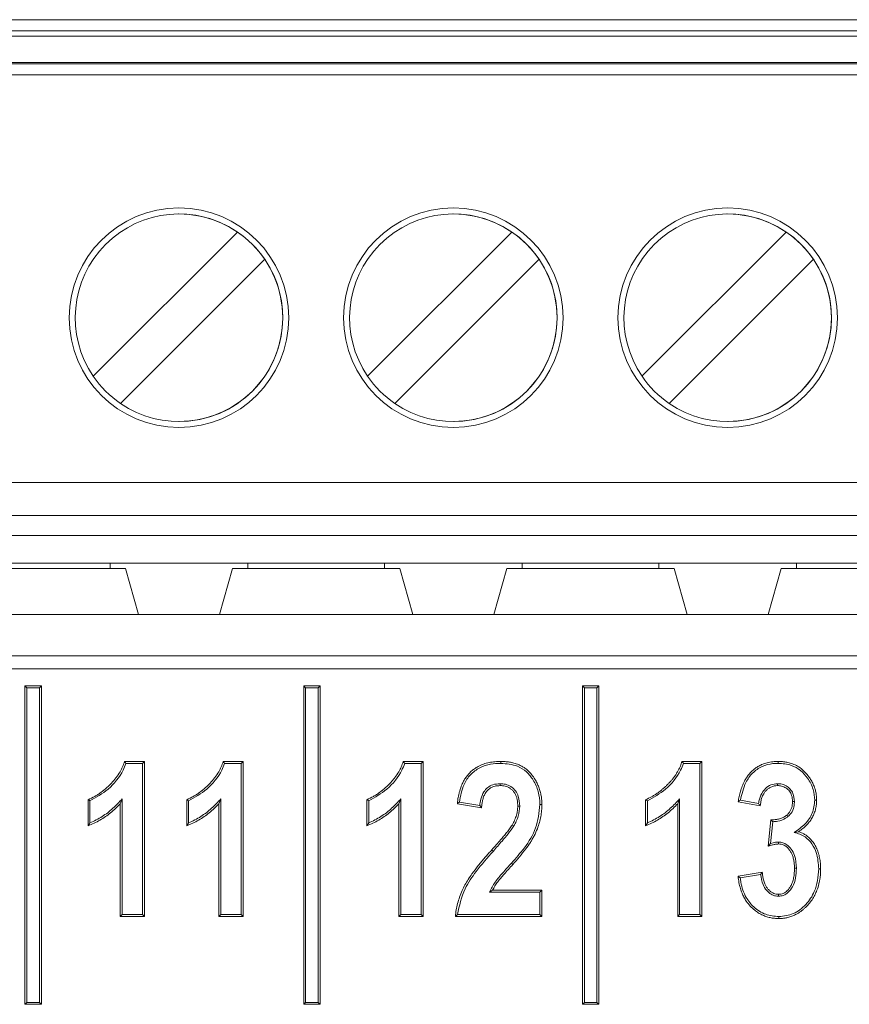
# Model space of a CAD drawing. Header units: millimetres. Extents: x 0 to 2100, y 0 to 1485.
# Tile 37 of 65: x 540 to 555, y 1299 to 1317. Entities that reach past the tile are written whole.
import ezdxf

# ---------------------------------------------------------------- set-up
doc = ezdxf.new("R2010")
doc.units = ezdxf.units.MM
doc.header["$LTSCALE"] = 5

msp = doc.modelspace()

# ---------------------------------------------------------------- linework, layer by layer
at = {"color": 7, "linetype": 'Continuous', "lineweight": 15}
for p, q in [((525.592, 1317.082), (575.592, 1317.082)), ((525.592, 1316.882), (575.592, 1316.882)), ((575.592, 1316.782), (525.592, 1316.782)), ((525.592, 1316.302), (575.592, 1316.302)), ((575.592, 1316.278), (525.592, 1316.278)), ((575.592, 1316.078), (525.592, 1316.078)), ((543.092, 1313.544), (543.092, 1313.544)), ((548.092, 1313.544), (548.092, 1313.544)), ((553.092, 1313.544), (553.092, 1313.544)), ((541.53, 1310.585), (544.159, 1313.214)), ((541.53, 1310.585), (544.159, 1313.214)), ((544.159, 1313.214), (544.159, 1313.214)), ((546.53, 1310.585), (549.159, 1313.214)), ((546.53, 1310.585), (549.159, 1313.214)), ((549.159, 1313.214), (549.159, 1313.214)), ((551.53, 1310.585), (554.159, 1313.214)), ((551.53, 1310.585), (554.159, 1313.214)), ((554.159, 1313.214), (554.159, 1313.214)), ((544.654, 1312.719), (542.025, 1310.091)), ((544.654, 1312.719), (544.654, 1312.719)), ((549.654, 1312.719), (547.025, 1310.091)), ((549.654, 1312.719), (549.654, 1312.719)), ((554.654, 1312.719), (552.025, 1310.091)), ((554.654, 1312.719), (554.654, 1312.719)), ((541.53, 1310.585), (541.53, 1310.585)), ((546.53, 1310.585), (546.53, 1310.585)), ((551.53, 1310.585), (551.53, 1310.585)), ((543.092, 1309.761), (543.092, 1309.761)), ((548.092, 1309.761), (548.092, 1309.761)), ((553.092, 1309.761), (553.092, 1309.761)), ((525.592, 1308.652), (575.592, 1308.652)), ((575.592, 1308.052), (525.592, 1308.052)), ((530.592, 1307.682), (570.592, 1307.682)), ((539.067, 1307.082), (542.117, 1307.082)), ((539.347, 1307.182), (541.837, 1307.182)), ((544.347, 1307.182), (541.837, 1307.182)), ((541.837, 1307.182), (541.837, 1307.082)), ((542.117, 1307.082), (542.356, 1306.243)), ((542.117, 1307.082), (542.117, 1307.082)), ((542.117, 1307.082), (542.356, 1306.243)), ((543.828, 1306.243), (544.067, 1307.082)), ((544.067, 1307.082), (547.117, 1307.082)), ((544.347, 1307.182), (546.837, 1307.182)), ((544.347, 1307.082), (544.347, 1307.182)), ((549.347, 1307.182), (546.837, 1307.182)), ((546.837, 1307.182), (546.837, 1307.082)), ((547.117, 1307.082), (547.356, 1306.243)), ((547.117, 1307.082), (547.117, 1307.082)), ((547.117, 1307.082), (547.356, 1306.243)), ((548.828, 1306.243), (549.067, 1307.082)), ((549.067, 1307.082), (552.117, 1307.082)), ((549.347, 1307.182), (551.837, 1307.182)), ((549.347, 1307.082), (549.347, 1307.182)), ((554.347, 1307.182), (551.837, 1307.182)), ((551.837, 1307.182), (551.837, 1307.082)), ((552.117, 1307.082), (552.356, 1306.243)), ((552.117, 1307.082), (552.117, 1307.082)), ((552.117, 1307.082), (552.356, 1306.243)), ((553.828, 1306.243), (554.067, 1307.082)), ((554.067, 1307.082), (557.117, 1307.082)), ((554.347, 1307.182), (556.837, 1307.182)), ((554.347, 1307.082), (554.347, 1307.182)), ((531.572, 1306.243), (569.618, 1306.243)), ((535.525, 1305.495), (565.665, 1305.495)), ((565.685, 1305.255), (535.505, 1305.255)), ((540.32, 1304.908), (540.285, 1304.943)), ((540.285, 1304.943), (540.285, 1299.143)), ((540.585, 1304.943), (540.285, 1304.943)), ((540.32, 1304.908), (540.32, 1299.178)), ((540.55, 1304.908), (540.32, 1304.908)), ((540.55, 1304.908), (540.585, 1304.943)), ((540.55, 1299.178), (540.55, 1304.908)), ((540.585, 1299.143), (540.585, 1304.943)), ((545.4, 1304.908), (545.365, 1304.943)), ((545.365, 1304.943), (545.365, 1299.143)), ((545.665, 1304.943), (545.365, 1304.943)), ((545.4, 1304.908), (545.4, 1299.178)), ((545.63, 1304.908), (545.4, 1304.908)), ((545.63, 1304.908), (545.665, 1304.943)), ((545.63, 1299.178), (545.63, 1304.908)), ((545.665, 1299.143), (545.665, 1304.943)), ((550.48, 1304.908), (550.445, 1304.943)), ((550.445, 1304.943), (550.445, 1299.143)), ((550.745, 1304.943), (550.445, 1304.943)), ((550.48, 1304.908), (550.48, 1299.178)), ((550.71, 1304.908), (550.48, 1304.908)), ((550.71, 1304.908), (550.745, 1304.943)), ((550.71, 1299.178), (550.71, 1304.908)), ((550.745, 1299.143), (550.745, 1304.943)), ((542.1, 1303.568), (542.462, 1303.568)), ((542.125, 1303.533), (542.427, 1303.533)), ((542.427, 1303.533), (542.462, 1303.568)), ((542.427, 1303.533), (542.427, 1300.778)), ((542.462, 1303.568), (542.462, 1300.743)), ((543.898, 1303.568), (544.259, 1303.568)), ((543.923, 1303.533), (544.224, 1303.533)), ((544.224, 1303.533), (544.259, 1303.568)), ((544.224, 1303.533), (544.224, 1300.778)), ((544.259, 1303.568), (544.259, 1300.743)), ((547.18, 1303.568), (547.542, 1303.568)), ((547.205, 1303.533), (547.507, 1303.533)), ((547.507, 1303.533), (547.542, 1303.568)), ((547.507, 1303.533), (547.507, 1300.778)), ((547.542, 1303.568), (547.542, 1300.743)), ((552.26, 1303.568), (552.622, 1303.568)), ((552.285, 1303.533), (552.587, 1303.533)), ((552.587, 1303.533), (552.622, 1303.568)), ((552.587, 1303.533), (552.587, 1300.778)), ((552.622, 1303.568), (552.622, 1300.743)), ((548.945, 1303.163), (548.945, 1303.128)), ((553.998, 1303.163), (553.999, 1303.128)), ((541.434, 1302.394), (541.434, 1302.871)), ((541.469, 1302.447), (541.469, 1302.848)), ((542.056, 1302.885), (542.021, 1302.798)), ((542.021, 1300.743), (542.021, 1302.798)), ((542.056, 1300.778), (542.056, 1302.885)), ((543.232, 1302.394), (543.232, 1302.871)), ((543.267, 1302.447), (543.267, 1302.848)), ((543.854, 1302.885), (543.819, 1302.798)), ((543.819, 1300.743), (543.819, 1302.798)), ((543.854, 1300.778), (543.854, 1302.885)), ((546.514, 1302.394), (546.514, 1302.871)), ((546.549, 1302.447), (546.549, 1302.848)), ((547.136, 1302.885), (547.101, 1302.798)), ((547.101, 1300.743), (547.101, 1302.798)), ((547.136, 1300.778), (547.136, 1302.885)), ((548.606, 1302.724), (548.165, 1302.798)), ((548.574, 1302.765), (548.204, 1302.827)), ((549.301, 1302.755), (549.266, 1302.755)), ((551.594, 1302.394), (551.594, 1302.871)), ((551.629, 1302.447), (551.629, 1302.848)), ((552.216, 1302.885), (552.181, 1302.798)), ((552.181, 1300.743), (552.181, 1302.798)), ((552.216, 1300.778), (552.216, 1302.885)), ((553.686, 1302.761), (553.282, 1302.834)), ((553.655, 1302.802), (553.323, 1302.863)), ((554.308, 1302.84), (554.273, 1302.84)), ((554.191, 1302.563), (554.168, 1302.59)), ((549.194, 1302.393), (549.163, 1302.41)), ((553.832, 1302.023), (553.88, 1302.504)), ((553.872, 1302.074), (553.912, 1302.47)), ((554.304, 1302.276), (554.383, 1302.288)), ((554.021, 1302.099), (554.02, 1302.064)), ((548.821, 1301.936), (548.795, 1301.96)), ((549.149, 1301.715), (549.175, 1301.691)), ((553.282, 1301.477), (553.722, 1301.55)), ((553.32, 1301.448), (553.692, 1301.51)), ((554.344, 1301.621), (554.309, 1301.621)), ((548.748, 1301.185), (548.806, 1301.22)), ((548.748, 1301.185), (549.671, 1301.185)), ((548.806, 1301.22), (549.706, 1301.22)), ((549.671, 1301.185), (549.706, 1301.22)), ((549.671, 1301.185), (549.671, 1300.778)), ((549.706, 1301.22), (549.706, 1300.743)), ((554.017, 1301.112), (554.017, 1301.147)), ((542.056, 1300.778), (542.021, 1300.743)), ((542.427, 1300.778), (542.056, 1300.778)), ((542.427, 1300.778), (542.462, 1300.743)), ((543.854, 1300.778), (543.819, 1300.743)), ((544.224, 1300.778), (543.854, 1300.778)), ((544.224, 1300.778), (544.259, 1300.743)), ((547.136, 1300.778), (547.101, 1300.743)), ((547.507, 1300.778), (547.136, 1300.778)), ((547.507, 1300.778), (547.542, 1300.743)), ((549.671, 1300.778), (548.168, 1300.778)), ((549.671, 1300.778), (549.706, 1300.743)), ((552.216, 1300.778), (552.181, 1300.743)), ((552.587, 1300.778), (552.216, 1300.778)), ((552.587, 1300.778), (552.622, 1300.743)), ((542.462, 1300.743), (542.021, 1300.743)), ((544.259, 1300.743), (543.819, 1300.743)), ((547.542, 1300.743), (547.101, 1300.743)), ((549.706, 1300.743), (548.129, 1300.743)), ((552.622, 1300.743), (552.181, 1300.743)), ((540.32, 1299.178), (540.285, 1299.143)), ((540.32, 1299.178), (540.55, 1299.178)), ((540.55, 1299.178), (540.585, 1299.143)), ((545.4, 1299.178), (545.365, 1299.143)), ((545.4, 1299.178), (545.63, 1299.178)), ((545.63, 1299.178), (545.665, 1299.143)), ((550.48, 1299.178), (550.445, 1299.143)), ((550.48, 1299.178), (550.71, 1299.178)), ((550.71, 1299.178), (550.745, 1299.143)), ((540.285, 1299.143), (540.585, 1299.143)), ((545.365, 1299.143), (545.665, 1299.143)), ((550.445, 1299.143), (550.745, 1299.143))]:
    msp.add_line(p, q, dxfattribs=at)
at = {"color": 7, "linetype": 'Continuous', "lineweight": 15, "flags": 128}
for points in [[(548.955, 1303.533), (548.955, 1303.544), (548.955, 1303.554), (548.955, 1303.568)], [(554.011, 1303.533), (554.011, 1303.544), (554.011, 1303.554), (554.011, 1303.568)], [(541.469, 1302.848), (541.452, 1302.86), (541.434, 1302.871)], [(543.267, 1302.848), (543.249, 1302.86), (543.232, 1302.871)], [(546.549, 1302.848), (546.532, 1302.86), (546.514, 1302.871)], [(549.671, 1302.783), (549.682, 1302.783), (549.692, 1302.783), (549.706, 1302.783)], [(551.629, 1302.848), (551.612, 1302.86), (551.594, 1302.871)], [(554.678, 1302.865), (554.688, 1302.865), (554.699, 1302.865), (554.713, 1302.865)], [(554.751, 1301.609), (554.769, 1301.609), (554.786, 1301.609)], [(554.025, 1300.741), (554.025, 1300.731), (554.025, 1300.72), (554.025, 1300.706)]]:
    msp.add_lwpolyline(points, dxfattribs=at)
at = {"color": 7, "linetype": 'Continuous', "lineweight": 15}
for centre in [(543.092, 1311.652), (548.092, 1311.652), (553.092, 1311.652)]:
    msp.add_circle(centre, 2, dxfattribs=at)
for centre, radius, start, end in [((543.092, 1311.652), 2, 90, 180), ((543.092, 1311.652), 1.891, 55.6634, 214.3366), ((543.092, 1311.652), 1.891, 360, 90), ((548.092, 1311.652), 2, 90, 180), ((548.092, 1311.652), 1.891, 55.6634, 214.3366), ((548.092, 1311.652), 1.891, 360, 90), ((553.092, 1311.652), 2, 90, 180), ((553.092, 1311.652), 1.891, 55.6634, 214.3366), ((553.092, 1311.652), 1.891, 270, 90), ((543.092, 1311.652), 1.891, 34.3366, 55.6634), ((548.092, 1311.652), 1.891, 34.3366, 55.6634), ((553.092, 1311.652), 1.891, 34.3366, 55.6634), ((543.092, 1311.652), 1.891, 235.6634, 34.3366), ((548.092, 1311.652), 1.891, 235.6634, 34.3366), ((553.092, 1311.652), 1.891, 235.6634, 34.3366), ((543.092, 1311.652), 2, 180, 270), ((543.092, 1311.652), 1.891, 270, 360), ((548.092, 1311.652), 2, 180, 270), ((548.092, 1311.652), 1.891, 270, 360), ((553.092, 1311.652), 2, 180, 270), ((543.092, 1311.652), 1.891, 214.3366, 235.6634), ((548.092, 1311.652), 1.891, 214.3366, 235.6634), ((553.092, 1311.652), 1.891, 214.3366, 235.6634)]:
    msp.add_arc(centre, radius, start, end, dxfattribs=at)
for points, knots in [([(541.434, 1302.871), (541.475, 1302.89), (541.537, 1302.917), (541.613, 1302.965), (541.688, 1303.017), (541.774, 1303.087), (541.853, 1303.162), (541.908, 1303.224), (541.961, 1303.29), (542.015, 1303.372), (542.066, 1303.471), (542.088, 1303.536), (542.1, 1303.568)], [0, 0, 0, 0, 0.135443, 0.203722, 0.271157, 0.41281, 0.537716, 0.600536, 0.662773, 0.793291, 0.896064, 1, 1, 1, 1]), ([(541.469, 1302.848), (541.583, 1302.914), (541.826, 1303.054), (542.039, 1303.314), (542.109, 1303.492), (542.125, 1303.533)], [0, 0, 0, 0, 0.407005, 0.86362, 1, 1, 1, 1]), ([(542.125, 1303.533), (542.121, 1303.539), (542.112, 1303.551), (542.104, 1303.562), (542.1, 1303.568)], [0, 0, 0, 0, 0.5, 1, 1, 1, 1]), ([(543.232, 1302.871), (543.273, 1302.89), (543.334, 1302.917), (543.411, 1302.965), (543.486, 1303.017), (543.572, 1303.087), (543.651, 1303.162), (543.706, 1303.224), (543.759, 1303.29), (543.813, 1303.372), (543.864, 1303.471), (543.886, 1303.536), (543.898, 1303.568)], [0, 0, 0, 0, 0.135443, 0.203722, 0.271157, 0.41281, 0.537716, 0.600536, 0.662773, 0.793291, 0.896064, 1, 1, 1, 1]), ([(543.267, 1302.848), (543.381, 1302.914), (543.623, 1303.054), (543.837, 1303.314), (543.907, 1303.492), (543.923, 1303.533)], [0, 0, 0, 0, 0.407005, 0.86362, 1, 1, 1, 1]), ([(543.923, 1303.533), (543.919, 1303.539), (543.91, 1303.551), (543.902, 1303.562), (543.898, 1303.568)], [0, 0, 0, 0, 0.5, 1, 1, 1, 1]), ([(546.514, 1302.871), (546.555, 1302.89), (546.617, 1302.917), (546.693, 1302.965), (546.768, 1303.017), (546.854, 1303.087), (546.933, 1303.162), (546.988, 1303.224), (547.041, 1303.29), (547.095, 1303.372), (547.146, 1303.471), (547.168, 1303.536), (547.18, 1303.568)], [0, 0, 0, 0, 0.135443, 0.203722, 0.271157, 0.41281, 0.537716, 0.600536, 0.662773, 0.793291, 0.896064, 1, 1, 1, 1]), ([(546.549, 1302.848), (546.663, 1302.914), (546.906, 1303.054), (547.119, 1303.314), (547.189, 1303.492), (547.205, 1303.533)], [0, 0, 0, 0, 0.407005, 0.86362, 1, 1, 1, 1]), ([(547.205, 1303.533), (547.201, 1303.539), (547.192, 1303.551), (547.184, 1303.562), (547.18, 1303.568)], [0, 0, 0, 0, 0.5, 1, 1, 1, 1]), ([(548.165, 1302.798), (548.17, 1302.837), (548.177, 1302.895), (548.193, 1302.972), (548.212, 1303.049), (548.24, 1303.13), (548.273, 1303.2), (548.298, 1303.243), (548.325, 1303.286), (548.364, 1303.336), (548.408, 1303.381), (548.447, 1303.413), (548.488, 1303.443), (548.551, 1303.482), (548.641, 1303.522), (548.744, 1303.55), (548.85, 1303.566), (548.92, 1303.567), (548.955, 1303.568)], [0, 0, 0, 0, 0.095151, 0.142904, 0.190412, 0.288346, 0.348543, 0.378823, 0.408778, 0.471556, 0.531809, 0.562227, 0.592067, 0.655849, 0.742228, 0.830566, 0.914811, 1, 1, 1, 1]), ([(548.204, 1302.827), (548.224, 1302.937), (548.256, 1303.118), (548.395, 1303.335), (548.567, 1303.461), (548.762, 1303.525), (548.893, 1303.531), (548.955, 1303.533)], [0, 0, 0, 0, 0.290509, 0.474147, 0.658488, 0.838535, 1, 1, 1, 1]), ([(548.955, 1303.568), (548.982, 1303.568), (549.036, 1303.566), (549.117, 1303.557), (549.198, 1303.54), (549.273, 1303.514), (549.34, 1303.482), (549.398, 1303.446), (549.459, 1303.396), (549.522, 1303.328), (549.575, 1303.25), (549.612, 1303.184), (549.635, 1303.136), (549.656, 1303.085), (549.676, 1303.021), (549.691, 1302.955), (549.699, 1302.903), (549.705, 1302.85), (549.706, 1302.81), (549.706, 1302.783)], [0, 0, 0, 0, 0.066393, 0.132846, 0.199292, 0.2707, 0.325538, 0.380405, 0.438093, 0.52053, 0.604756, 0.670529, 0.703596, 0.736338, 0.804493, 0.868961, 0.901361, 0.933422, 1, 1, 1, 1]), ([(548.955, 1303.533), (549.06, 1303.525), (549.23, 1303.512), (549.433, 1303.386), (549.559, 1303.222), (549.654, 1303.019), (549.665, 1302.863), (549.671, 1302.783)], [0, 0, 0, 0, 0.267375, 0.432949, 0.598208, 0.795377, 1, 1, 1, 1]), ([(551.594, 1302.871), (551.631, 1302.888), (551.686, 1302.912), (551.755, 1302.953), (551.805, 1302.987), (551.854, 1303.023), (551.901, 1303.06), (551.946, 1303.1), (551.99, 1303.141), (552.033, 1303.184), (552.073, 1303.229), (552.11, 1303.276), (552.145, 1303.325), (552.176, 1303.377), (552.205, 1303.43), (552.234, 1303.493), (552.25, 1303.54), (552.26, 1303.568)], [0, 0, 0, 0, 0.121424, 0.182146, 0.242858, 0.303558, 0.364257, 0.424957, 0.485656, 0.546361, 0.607072, 0.667786, 0.728501, 0.789218, 0.849933, 0.910654, 1, 1, 1, 1]), ([(551.629, 1302.848), (551.743, 1302.914), (551.986, 1303.054), (552.199, 1303.314), (552.269, 1303.492), (552.285, 1303.533)], [0, 0, 0, 0, 0.4070049, 0.8636203, 1, 1, 1, 1]), ([(552.285, 1303.533), (552.281, 1303.539), (552.272, 1303.551), (552.264, 1303.562), (552.26, 1303.568)], [0, 0, 0, 0, 0.5, 1, 1, 1, 1]), ([(553.282, 1302.834), (553.288, 1302.866), (553.3, 1302.93), (553.316, 1302.993), (553.334, 1303.055), (553.355, 1303.118), (553.392, 1303.201), (553.427, 1303.261), (553.454, 1303.302), (553.484, 1303.341), (553.525, 1303.387), (553.572, 1303.427), (553.612, 1303.455), (553.654, 1303.482), (553.718, 1303.515), (553.81, 1303.547), (553.912, 1303.565), (553.979, 1303.567), (554.011, 1303.568)], [0, 0, 0, 0, 0.084961, 0.169968, 0.170103, 0.254992, 0.343334, 0.406765, 0.438672, 0.47024, 0.536454, 0.599932, 0.63196, 0.663427, 0.730495, 0.822376, 0.916626, 1, 1, 1, 1]), ([(553.323, 1302.863), (553.349, 1302.973), (553.391, 1303.153), (553.537, 1303.366), (553.713, 1303.485), (553.879, 1303.529), (553.979, 1303.532), (554.011, 1303.533)], [0, 0, 0, 0, 0.320083, 0.518706, 0.718316, 0.907702, 1, 1, 1, 1]), ([(554.011, 1303.568), (554.038, 1303.567), (554.078, 1303.566), (554.131, 1303.56), (554.185, 1303.551), (554.257, 1303.532), (554.346, 1303.495), (554.432, 1303.44), (554.508, 1303.37), (554.567, 1303.297), (554.608, 1303.236), (554.634, 1303.19), (554.657, 1303.141), (554.68, 1303.081), (554.696, 1303.02), (554.705, 1302.974), (554.711, 1302.926), (554.712, 1302.889), (554.713, 1302.865)], [0, 0, 0, 0, 0.072574, 0.108984, 0.145282, 0.220236, 0.311068, 0.404623, 0.49545, 0.588339, 0.659505, 0.695322, 0.730714, 0.805108, 0.869152, 0.901373, 0.933216, 1, 1, 1, 1]), ([(554.011, 1303.533), (554.093, 1303.527), (554.239, 1303.516), (554.424, 1303.411), (554.56, 1303.258), (554.66, 1303.073), (554.672, 1302.93), (554.678, 1302.865)], [0, 0, 0, 0, 0.231957, 0.413399, 0.594266, 0.81341, 1, 1, 1, 1]), ([(548.945, 1303.163), (548.899, 1303.16), (548.818, 1303.154), (548.715, 1303.096), (548.636, 1303.006), (548.59, 1302.89), (548.579, 1302.803), (548.574, 1302.765)], [0, 0, 0, 0, 0.223874, 0.397312, 0.570645, 0.80856, 1, 1, 1, 1]), ([(548.945, 1303.128), (548.93, 1303.127), (548.907, 1303.126), (548.878, 1303.123), (548.847, 1303.117), (548.811, 1303.106), (548.769, 1303.085), (548.731, 1303.058), (548.699, 1303.024), (548.668, 1302.98), (548.642, 1302.923), (548.623, 1302.857), (548.612, 1302.791), (548.608, 1302.746), (548.606, 1302.724)], [0, 0, 0, 0, 0.075706, 0.113654, 0.151585, 0.230104, 0.307175, 0.386545, 0.463609, 0.542769, 0.658167, 0.776662, 0.888024, 1, 1, 1, 1]), ([(549.301, 1302.755), (549.297, 1302.815), (549.292, 1302.913), (549.23, 1303.036), (549.146, 1303.113), (549.047, 1303.157), (548.978, 1303.161), (548.945, 1303.163)], [0, 0, 0, 0, 0.291864, 0.477164, 0.663412, 0.837809, 1, 1, 1, 1]), ([(549.266, 1302.755), (549.265, 1302.773), (549.264, 1302.801), (549.261, 1302.839), (549.255, 1302.876), (549.244, 1302.92), (549.224, 1302.969), (549.197, 1303.012), (549.163, 1303.05), (549.123, 1303.081), (549.08, 1303.104), (549.035, 1303.119), (548.99, 1303.126), (548.96, 1303.127), (548.945, 1303.128)], [0, 0, 0, 0, 0.100591, 0.150979, 0.201304, 0.304564, 0.39414, 0.485893, 0.575628, 0.668385, 0.752735, 0.839351, 0.919144, 1, 1, 1, 1]), ([(553.998, 1303.163), (553.958, 1303.159), (553.876, 1303.15), (553.777, 1303.08), (553.699, 1302.978), (553.667, 1302.879), (553.657, 1302.816), (553.655, 1302.802)], [0, 0, 0, 0, 0.221935, 0.443415, 0.644984, 0.925206, 1, 1, 1, 1]), ([(553.999, 1303.128), (553.979, 1303.127), (553.938, 1303.125), (553.882, 1303.105), (553.834, 1303.076), (553.795, 1303.042), (553.762, 1303.002), (553.732, 1302.953), (553.708, 1302.891), (553.693, 1302.824), (553.688, 1302.78), (553.686, 1302.761)], [0, 0, 0, 0, 0.112429, 0.229043, 0.326265, 0.426654, 0.520016, 0.615559, 0.751203, 0.890615, 1, 1, 1, 1]), ([(554.308, 1302.84), (554.303, 1302.89), (554.297, 1302.972), (554.234, 1303.069), (554.157, 1303.131), (554.074, 1303.16), (554.019, 1303.162), (553.998, 1303.163)], [0, 0, 0, 0, 0.295054, 0.484556, 0.673626, 0.874113, 1, 1, 1, 1]), ([(554.273, 1302.84), (554.272, 1302.859), (554.271, 1302.896), (554.259, 1302.946), (554.242, 1302.99), (554.219, 1303.027), (554.189, 1303.059), (554.155, 1303.086), (554.116, 1303.107), (554.076, 1303.12), (554.036, 1303.126), (554.011, 1303.127), (553.999, 1303.128)], [0, 0, 0, 0, 0.122967, 0.248148, 0.343241, 0.44094, 0.536152, 0.63401, 0.730935, 0.830893, 0.914909, 1, 1, 1, 1]), ([(542.021, 1302.798), (541.993, 1302.769), (541.937, 1302.711), (541.847, 1302.632), (541.752, 1302.561), (541.652, 1302.497), (541.546, 1302.44), (541.471, 1302.41), (541.434, 1302.394)], [0, 0, 0, 0, 0.167687, 0.336035, 0.499646, 0.664063, 0.831475, 1, 1, 1, 1]), ([(542.056, 1302.885), (542.001, 1302.827), (541.89, 1302.708), (541.694, 1302.556), (541.545, 1302.483), (541.469, 1302.447)], [0, 0, 0, 0, 0.326291, 0.658489, 1, 1, 1, 1]), ([(543.819, 1302.798), (543.791, 1302.769), (543.735, 1302.711), (543.645, 1302.632), (543.549, 1302.561), (543.45, 1302.497), (543.344, 1302.44), (543.269, 1302.41), (543.232, 1302.394)], [0, 0, 0, 0, 0.167687, 0.336035, 0.499646, 0.664063, 0.831475, 1, 1, 1, 1]), ([(543.854, 1302.885), (543.799, 1302.827), (543.688, 1302.708), (543.492, 1302.556), (543.343, 1302.483), (543.267, 1302.447)], [0, 0, 0, 0, 0.326291, 0.658489, 1, 1, 1, 1]), ([(547.101, 1302.798), (547.073, 1302.769), (547.017, 1302.711), (546.927, 1302.632), (546.832, 1302.561), (546.732, 1302.497), (546.626, 1302.44), (546.551, 1302.41), (546.514, 1302.394)], [0, 0, 0, 0, 0.167687, 0.336035, 0.499646, 0.664063, 0.831475, 1, 1, 1, 1]), ([(547.136, 1302.885), (547.081, 1302.827), (546.97, 1302.708), (546.774, 1302.556), (546.625, 1302.483), (546.549, 1302.447)], [0, 0, 0, 0, 0.3262914, 0.6584886, 1, 1, 1, 1]), ([(548.204, 1302.827), (548.197, 1302.822), (548.185, 1302.812), (548.172, 1302.803), (548.165, 1302.798)], [0, 0, 0, 0, 0.5, 1, 1, 1, 1]), ([(548.574, 1302.765), (548.578, 1302.761), (548.585, 1302.751), (548.595, 1302.738), (548.602, 1302.729), (548.606, 1302.724)], [0, 0, 0, 0, 0.334613, 0.667307, 1, 1, 1, 1]), ([(549.671, 1302.783), (549.655, 1302.637), (549.624, 1302.353), (549.403, 1302.001), (549.231, 1301.806), (549.149, 1301.715)], [0, 0, 0, 0, 0.357125, 0.696707, 1, 1, 1, 1]), ([(549.163, 1302.41), (549.171, 1302.425), (549.188, 1302.454), (549.21, 1302.498), (549.228, 1302.544), (549.247, 1302.602), (549.263, 1302.672), (549.265, 1302.727), (549.266, 1302.755)], [0, 0, 0, 0, 0.136259, 0.272683, 0.409044, 0.546153, 0.770871, 1, 1, 1, 1]), ([(549.706, 1302.783), (549.705, 1302.746), (549.703, 1302.672), (549.693, 1302.599), (549.68, 1302.526), (549.662, 1302.451), (549.622, 1302.335), (549.577, 1302.234), (549.532, 1302.152), (549.483, 1302.07), (549.405, 1301.962), (549.298, 1301.829), (549.216, 1301.737), (549.175, 1301.691)], [0, 0, 0, 0, 0.088825, 0.177729, 0.178249, 0.266625, 0.362374, 0.475094, 0.531821, 0.587803, 0.70481, 0.852248, 1, 1, 1, 1]), ([(549.194, 1302.393), (549.21, 1302.421), (549.242, 1302.479), (549.288, 1302.599), (549.296, 1302.693), (549.301, 1302.755)], [0, 0, 0, 0, 0.259837, 0.520269, 1, 1, 1, 1]), ([(552.181, 1302.798), (552.153, 1302.769), (552.097, 1302.711), (552.007, 1302.632), (551.912, 1302.561), (551.812, 1302.497), (551.706, 1302.44), (551.631, 1302.41), (551.594, 1302.394)], [0, 0, 0, 0, 0.167687, 0.336035, 0.499646, 0.664063, 0.831475, 1, 1, 1, 1]), ([(552.216, 1302.885), (552.161, 1302.827), (552.05, 1302.708), (551.854, 1302.556), (551.705, 1302.483), (551.629, 1302.447)], [0, 0, 0, 0, 0.326291, 0.658489, 1, 1, 1, 1]), ([(553.323, 1302.863), (553.316, 1302.858), (553.302, 1302.849), (553.289, 1302.839), (553.282, 1302.834)], [0, 0, 0, 0, 0.5, 1, 1, 1, 1]), ([(553.655, 1302.802), (553.66, 1302.795), (553.67, 1302.782), (553.68, 1302.768), (553.686, 1302.761)], [0, 0, 0, 0, 0.5, 1, 1, 1, 1]), ([(554.168, 1302.59), (554.182, 1302.603), (554.211, 1302.63), (554.24, 1302.679), (554.26, 1302.73), (554.269, 1302.774), (554.272, 1302.811), (554.272, 1302.831), (554.273, 1302.84)], [0, 0, 0, 0, 0.20482, 0.416439, 0.603158, 0.794649, 0.897219, 1, 1, 1, 1]), ([(554.191, 1302.563), (554.218, 1302.591), (554.273, 1302.649), (554.304, 1302.751), (554.307, 1302.816), (554.308, 1302.84)], [0, 0, 0, 0, 0.373178, 0.762977, 1, 1, 1, 1]), ([(554.678, 1302.865), (554.67, 1302.783), (554.654, 1302.622), (554.508, 1302.415), (554.373, 1302.324), (554.304, 1302.276)], [0, 0, 0, 0, 0.334091, 0.654613, 1, 1, 1, 1]), ([(554.713, 1302.865), (554.712, 1302.838), (554.711, 1302.798), (554.704, 1302.745), (554.692, 1302.691), (554.672, 1302.625), (554.643, 1302.562), (554.616, 1302.516), (554.584, 1302.469), (554.535, 1302.411), (554.465, 1302.345), (554.41, 1302.307), (554.383, 1302.288)], [0, 0, 0, 0, 0.115563, 0.173634, 0.231441, 0.352034, 0.469226, 0.528517, 0.586513, 0.712418, 0.85513, 1, 1, 1, 1]), ([(553.88, 1302.504), (553.898, 1302.504), (553.933, 1302.505), (553.991, 1302.51), (554.054, 1302.525), (554.107, 1302.547), (554.144, 1302.572), (554.16, 1302.584), (554.168, 1302.59)], [0, 0, 0, 0, 0.1703611, 0.3413056, 0.5677144, 0.8011628, 0.9004067, 1, 1, 1, 1]), ([(541.469, 1302.447), (541.463, 1302.438), (541.452, 1302.42), (541.44, 1302.403), (541.434, 1302.394)], [0, 0, 0, 0, 0.5, 1, 1, 1, 1]), ([(543.267, 1302.447), (543.261, 1302.438), (543.249, 1302.42), (543.238, 1302.403), (543.232, 1302.394)], [0, 0, 0, 0, 0.5, 1, 1, 1, 1]), ([(546.549, 1302.447), (546.543, 1302.438), (546.532, 1302.42), (546.52, 1302.403), (546.514, 1302.394)], [0, 0, 0, 0, 0.5, 1, 1, 1, 1]), ([(548.795, 1301.96), (548.821, 1301.99), (548.875, 1302.049), (548.947, 1302.131), (549.009, 1302.205), (549.063, 1302.271), (549.117, 1302.338), (549.148, 1302.386), (549.163, 1302.41)], [0, 0, 0, 0, 0.206704, 0.413426, 0.559758, 0.706136, 0.852837, 1, 1, 1, 1]), ([(548.821, 1301.936), (548.874, 1301.996), (548.966, 1302.1), (549.094, 1302.249), (549.16, 1302.345), (549.194, 1302.393)], [0, 0, 0, 0, 0.408621, 0.703789, 1, 1, 1, 1]), ([(551.629, 1302.447), (551.623, 1302.438), (551.612, 1302.42), (551.6, 1302.403), (551.594, 1302.394)], [0, 0, 0, 0, 0.5, 1, 1, 1, 1]), ([(553.912, 1302.47), (553.908, 1302.474), (553.901, 1302.482), (553.89, 1302.493), (553.884, 1302.501), (553.88, 1302.504)], [0, 0, 0, 0, 0.368432, 0.684216, 1, 1, 1, 1]), ([(553.912, 1302.47), (553.943, 1302.472), (554.025, 1302.476), (554.122, 1302.511), (554.177, 1302.552), (554.191, 1302.563)], [0, 0, 0, 0, 0.307316, 0.824625, 1, 1, 1, 1]), ([(554.304, 1302.276), (554.373, 1302.254), (554.501, 1302.214), (554.634, 1302.069), (554.734, 1301.872), (554.744, 1301.711), (554.751, 1301.609)], [0, 0, 0, 0, 0.24659, 0.451743, 0.655499, 1, 1, 1, 1]), ([(554.383, 1302.288), (554.402, 1302.282), (554.431, 1302.272), (554.467, 1302.254), (554.504, 1302.234), (554.552, 1302.2), (554.609, 1302.146), (554.663, 1302.077), (554.71, 1301.997), (554.745, 1301.908), (554.765, 1301.829), (554.776, 1301.763), (554.785, 1301.696), (554.786, 1301.644), (554.786, 1301.609)], [0, 0, 0, 0, 0.071528, 0.107646, 0.143171, 0.219025, 0.317998, 0.419381, 0.529415, 0.641757, 0.759182, 0.818424, 0.876542, 1, 1, 1, 1]), ([(553.872, 1302.074), (553.866, 1302.065), (553.852, 1302.049), (553.839, 1302.032), (553.832, 1302.023)], [0, 0, 0, 0, 0.499997, 1, 1, 1, 1]), ([(554.02, 1302.064), (554.011, 1302.064), (553.992, 1302.063), (553.965, 1302.06), (553.937, 1302.055), (553.906, 1302.047), (553.871, 1302.037), (553.845, 1302.028), (553.832, 1302.023)], [0, 0, 0, 0, 0.144366, 0.289195, 0.43363, 0.578424, 0.788989, 1, 1, 1, 1]), ([(554.021, 1302.099), (554.002, 1302.098), (553.952, 1302.096), (553.903, 1302.082), (553.872, 1302.074)], [0, 0, 0, 0, 0.369388, 1, 1, 1, 1]), ([(554.309, 1301.621), (554.309, 1301.646), (554.307, 1301.683), (554.303, 1301.732), (554.295, 1301.782), (554.28, 1301.838), (554.255, 1301.898), (554.225, 1301.949), (554.186, 1301.995), (554.145, 1302.028), (554.105, 1302.049), (554.065, 1302.061), (554.036, 1302.063), (554.02, 1302.064)], [0, 0, 0, 0, 0.126519, 0.189939, 0.25326, 0.383842, 0.483843, 0.58583, 0.685986, 0.789888, 0.853493, 0.919333, 1, 1, 1, 1]), ([(554.344, 1301.621), (554.34, 1301.7), (554.332, 1301.824), (554.259, 1301.969), (554.183, 1302.049), (554.101, 1302.092), (554.047, 1302.097), (554.021, 1302.099)], [0, 0, 0, 0, 0.36717, 0.575426, 0.749374, 0.878827, 1, 1, 1, 1]), ([(548.129, 1300.743), (548.133, 1300.783), (548.143, 1300.863), (548.168, 1300.981), (548.204, 1301.098), (548.248, 1301.212), (548.302, 1301.32), (548.363, 1301.421), (548.444, 1301.539), (548.526, 1301.645), (548.606, 1301.744), (548.689, 1301.841), (548.752, 1301.912), (548.795, 1301.96)], [0, 0, 0, 0, 0.085157, 0.170401, 0.255622, 0.345297, 0.42826, 0.511195, 0.595921, 0.730311, 0.797607, 0.864671, 1, 1, 1, 1]), ([(548.168, 1300.778), (548.203, 1300.939), (548.264, 1301.223), (548.525, 1301.598), (548.714, 1301.814), (548.821, 1301.936)], [0, 0, 0, 0, 0.361377, 0.638427, 1, 1, 1, 1]), ([(549.149, 1301.715), (549.096, 1301.655), (548.996, 1301.542), (548.847, 1301.375), (548.781, 1301.249), (548.748, 1301.185)], [0, 0, 0, 0, 0.3610925, 0.6776338, 1, 1, 1, 1]), ([(549.175, 1301.691), (549.149, 1301.661), (549.095, 1301.602), (549.022, 1301.519), (548.957, 1301.444), (548.9, 1301.374), (548.848, 1301.3), (548.82, 1301.247), (548.806, 1301.22)], [0, 0, 0, 0, 0.200483, 0.400979, 0.549646, 0.698421, 0.848445, 1, 1, 1, 1]), ([(553.692, 1301.51), (553.697, 1301.516), (553.707, 1301.53), (553.717, 1301.544), (553.722, 1301.55)], [0, 0, 0, 0, 0.5, 1, 1, 1, 1]), ([(553.692, 1301.51), (553.702, 1301.447), (553.719, 1301.342), (553.794, 1301.218), (553.875, 1301.147), (553.953, 1301.116), (553.999, 1301.113), (554.017, 1301.112)], [0, 0, 0, 0, 0.336276, 0.562905, 0.754067, 0.903808, 1, 1, 1, 1]), ([(553.722, 1301.55), (553.725, 1301.527), (553.729, 1301.491), (553.737, 1301.444), (553.747, 1301.396), (553.765, 1301.344), (553.793, 1301.289), (553.825, 1301.243), (553.865, 1301.202), (553.907, 1301.173), (553.952, 1301.154), (553.987, 1301.149), (554.009, 1301.147), (554.017, 1301.147)], [0, 0, 0, 0, 0.130435, 0.195772, 0.261065, 0.395185, 0.495876, 0.598545, 0.699403, 0.803813, 0.87979, 0.959333, 1, 1, 1, 1]), ([(554.017, 1301.112), (554.047, 1301.115), (554.114, 1301.122), (554.206, 1301.185), (554.287, 1301.294), (554.338, 1301.447), (554.342, 1301.563), (554.344, 1301.621)], [0, 0, 0, 0, 0.134433, 0.295688, 0.480181, 0.741981, 1, 1, 1, 1]), ([(554.017, 1301.147), (554.032, 1301.148), (554.062, 1301.15), (554.105, 1301.163), (554.144, 1301.186), (554.182, 1301.217), (554.217, 1301.258), (554.251, 1301.315), (554.28, 1301.385), (554.299, 1301.465), (554.307, 1301.544), (554.309, 1301.595), (554.309, 1301.621)], [0, 0, 0, 0, 0.07265, 0.147088, 0.21799, 0.291144, 0.383866, 0.479168, 0.613384, 0.751265, 0.875197, 1, 1, 1, 1]), ([(554.751, 1301.609), (554.738, 1301.467), (554.716, 1301.23), (554.526, 1300.954), (554.301, 1300.774), (554.116, 1300.752), (554.025, 1300.741)], [0, 0, 0, 0, 0.335593, 0.56019, 0.785444, 1, 1, 1, 1]), ([(554.786, 1301.609), (554.785, 1301.569), (554.784, 1301.508), (554.773, 1301.428), (554.759, 1301.346), (554.733, 1301.255), (554.698, 1301.17), (554.668, 1301.113), (554.634, 1301.055), (554.586, 1300.988), (554.53, 1300.926), (554.482, 1300.881), (554.431, 1300.839), (554.369, 1300.797), (554.295, 1300.76), (554.226, 1300.734), (554.158, 1300.717), (554.09, 1300.708), (554.047, 1300.707), (554.025, 1300.706)], [0, 0, 0, 0, 0.092411, 0.138864, 0.184965, 0.281126, 0.355418, 0.392853, 0.429749, 0.507887, 0.582172, 0.619601, 0.656519, 0.734984, 0.789703, 0.844424, 0.901796, 0.95069, 1, 1, 1, 1]), ([(553.32, 1301.448), (553.314, 1301.453), (553.301, 1301.462), (553.288, 1301.472), (553.282, 1301.477)], [0, 0, 0, 0, 0.4999999, 1, 1, 1, 1]), ([(554.025, 1300.706), (553.999, 1300.707), (553.958, 1300.709), (553.905, 1300.715), (553.852, 1300.725), (553.787, 1300.743), (553.727, 1300.768), (553.682, 1300.791), (553.638, 1300.817), (553.575, 1300.862), (553.5, 1300.932), (553.435, 1301.014), (553.394, 1301.083), (553.37, 1301.132), (553.347, 1301.183), (553.321, 1301.26), (553.295, 1301.362), (553.286, 1301.438), (553.282, 1301.477)], [0, 0, 0, 0, 0.067837, 0.101883, 0.135786, 0.206, 0.269595, 0.30169, 0.333194, 0.400306, 0.4958, 0.593595, 0.663206, 0.698265, 0.732835, 0.805409, 0.902141, 1, 1, 1, 1]), ([(554.025, 1300.741), (553.944, 1300.749), (553.775, 1300.764), (553.567, 1300.901), (553.406, 1301.105), (553.34, 1301.297), (553.324, 1301.421), (553.32, 1301.448)], [0, 0, 0, 0, 0.222048, 0.45733, 0.656678, 0.92699, 1, 1, 1, 1]), ([(548.168, 1300.778), (548.161, 1300.772), (548.148, 1300.761), (548.135, 1300.749), (548.129, 1300.743)], [0, 0, 0, 0, 0.5, 1, 1, 1, 1])]:
    msp.add_open_spline(points, degree=3, knots=knots, dxfattribs=at)

doc.saveas('drawing.dxf')
